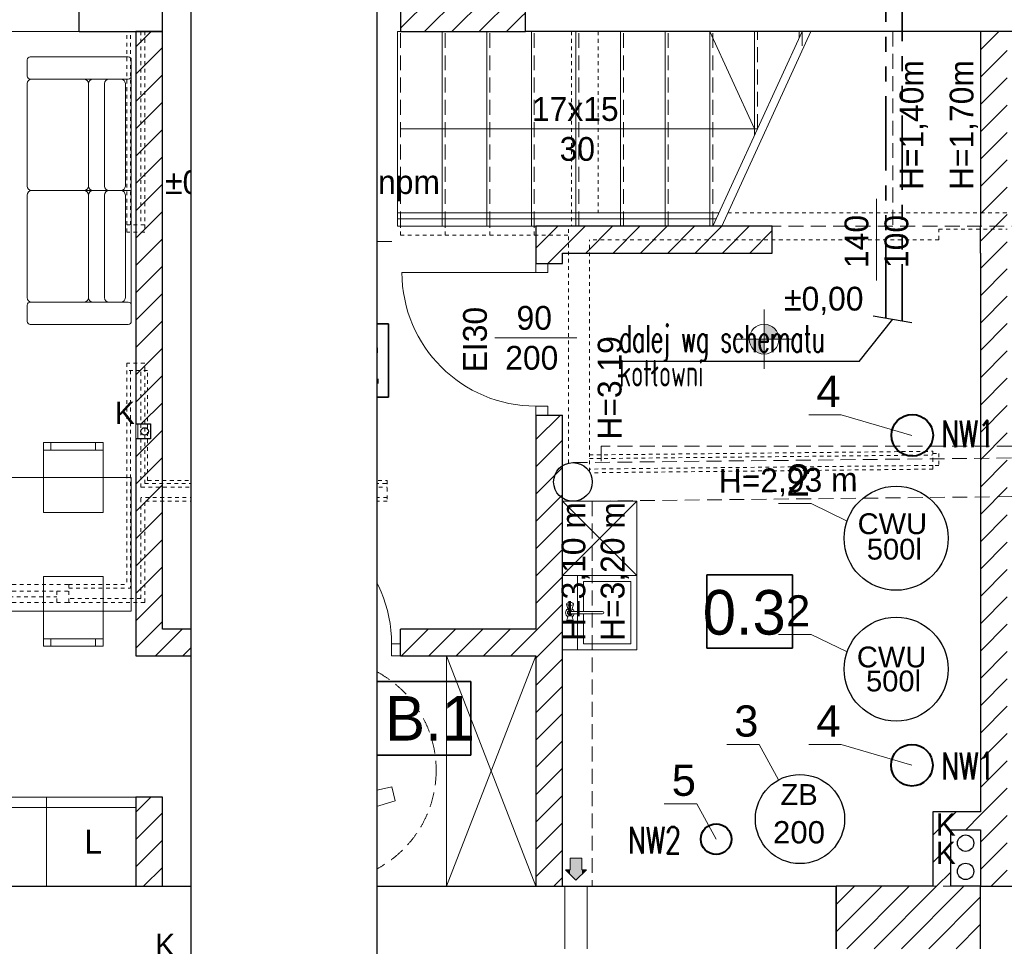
# Model space of a CAD drawing. Extents: x -220425 to -93252, y -20065 to 80294.
# Tile 85 of 103: x -115402 to -108782, y -3929 to 2305. Entities that reach past the tile are written whole.
import ezdxf
from ezdxf.lldxf.tags import DXFTag

# ---------------------------------------------------------------- set-up
doc = ezdxf.new("R2010")
doc.units = 0
doc.header["$MEASUREMENT"] = 0
doc.set_wipeout_variables(frame=1)
for name, pattern in [('Hidden Line', [50, 25, -25]), ('Krawędzie ukryte', [150, 100, -50]), ('PHANTOM2', [1.25, 0.625, -0.125, 0.125, -0.125, 0.125, -0.125])]:
    doc.linetypes.add(name, pattern=pattern)
for name, color, linetype, lineweight in [('#CIEPŁO', 252, 'Continuous', 30), ('Arch IS_Nr_Pióra__52', 34, 'Continuous', 25), ('Arch kominy_Nr_Pióra__1', 7, 'Continuous', 25), ('Arch kominy_Nr_Pióra__21', 7, 'Continuous', 9), ('Arch opisy_Nr_Pióra__21', 7, 'Continuous', 9), ('Arch ściany nośne_Nr_Pióra__21', 7, 'Continuous', 9), ('Arch ściany nośne_Nr_Pióra__27', 7, 'Continuous', 30), ('Drzwi ArchiCAD_Nr_Pióra__27', 7, 'Continuous', 30), ('Drzwi ArchiCAD_Nr_Pióra__5', 7, 'Continuous', 13), ('INWENT OPISY_Nr_Pióra__52', 34, 'Continuous', 25), ('INWENT RZĘDNE_Nr_Pióra__21', 7, 'Continuous', 9), ('INWENT WYMIARY_Nr_Pióra__21', 7, 'Continuous', 9), ('INWENT wyposarzenie_Nr_Pióra__21', 7, 'Continuous', 9), ('INWENT. DRZWI_Nr_Pióra__101', 8, 'Continuous', 13), ('INWENT. OKNA_Nr_Pióra__101', 8, 'Continuous', 13), ('INWENT.ŚCIANY_Nr_Pióra__1', 7, 'Continuous', 25), ('INWENT.ŚCIANY_Nr_Pióra__101', 8, 'Continuous', 13), ('Istniejące schody_Nr_Pióra__101', 8, 'Continuous', 13), ('Istniejące schody_Nr_Pióra__21', 7, 'Continuous', 9), ('Istniejące schody_Nr_Pióra__5', 7, 'Continuous', 13), ('Istniejące stropy_Nr_Pióra__5', 7, 'Continuous', 13), ('PODKŁAD', 252, 'Continuous', 35)]:
    doc.layers.add(name, color=color, linetype=linetype, lineweight=lineweight)
for name, color, linetype in [('#kan_san-op', 34, 'Continuous'), ('#opisy', 252, 'Continuous'), ('_TABELA', 7, 'Continuous'), ('IS_Opisy_działek_Therm', 252, 'SOLID'), ('srednice', 3, 'Continuous')]:
    doc.layers.add(name, color=color, linetype=linetype)
for name, color, linetype, lineweight, true_color in [('Arch balustrady_Nr_Pióra__3', 7, 'Continuous', 18, 0xff6600), ('Arch drzwi_Nr_Pióra__4', 7, 'Continuous', 9, 0x029e21), ('Arch obudowy GK_Nr_Pióra__9', 7, 'Continuous', 13, 0x3dad99), ('Arch okna_Nr_Pióra__4', 7, 'Continuous', 9, 0x029e21), ('Arch schody_Nr_Pióra__25', 7, 'Continuous', 13, 0x40a5ff), ('Arch wyposarzenie_Nr_Pióra__2', 7, 'Continuous', 13, 0x7f7f7f), ('Arch wyposazenie_Nr_Pióra__9', 7, 'Continuous', 13, 0x3dad99)]:
    doc.layers.add(name, color=color, linetype=linetype, lineweight=lineweight, true_color=true_color)
doc.styles.add('GENERATED_STYLE_2', font='txt')
doc.styles.add('GENERATED_STYLE_4', font='txt')
doc.styles.add('GENERATED_STYLE_6', font='txt')
doc.styles.add('ROMANS', font='romans.shx', dxfattribs={"width": 0.85, "height": 0.11})
doc.styles.get("Standard").update_dxf_attribs({"font": 'txt', "bigfont": 'BIGFONT.SHX'})
tags = doc.linetypes.add('SOLID', pattern=[10, 10, 0]).pattern_tags.tags
tags[6:7] = [DXFTag(74, 4), DXFTag(75, 0), DXFTag(340, '0'), DXFTag(46, 0.0), DXFTag(50, 0.0), DXFTag(44, 0.0), DXFTag(45, 0.0)]
tags[4:5] = [DXFTag(74, 4), DXFTag(75, 0), DXFTag(340, '0'), DXFTag(46, 0.0), DXFTag(50, 0.0), DXFTag(44, 0.0), DXFTag(45, 0.0)]
pattern_1 = [(45, (0, 0), (-91.92388, 91.92388), [])]

# ---------------------------------------------------------------- blocks, each defined once
blk = doc.blocks.new('parter')
at = {"layer": 'Arch ściany nośne_Nr_Pióra__21', "linetype": 'Continuous'}
h = blk.add_hatch(dxfattribs=at)
h.set_pattern_fill('Common_Brick', color=252, style=0, pattern_type=2)
h.set_pattern_definition(pattern_1)
h.paths.add_polyline_path([(-175892.4, 2464.9), (-176702.4, 2464.9), (-176702.4, 2224.9), (-175892.4, 2224.9)], flags=0)
h = blk.add_hatch(dxfattribs=at)
h.set_pattern_fill('Common_Brick', color=252, style=0, pattern_type=2)
h.set_pattern_definition(pattern_1)
h.paths.add_polyline_path([(-175862.4, 2504.9), (-175892.4, 2504.9), (-175892.4, 2224.9), (-175862.4, 2224.9)], flags=0)
h = blk.add_hatch(dxfattribs=at)
h.set_pattern_fill('Common_Brick', color=252, style=0, pattern_type=2)
h.set_pattern_definition(pattern_1)
h.paths.add_polyline_path([(-178482.4, 2224.9), (-178482.4, -415.1), (-178302.4, -415.1), (-178302.4, 2224.9)], flags=0)
h = blk.add_hatch(dxfattribs=at)
h.set_pattern_fill('Common_Brick', color=252, style=0, pattern_type=2)
h.set_pattern_definition(pattern_1)
h.paths.add_polyline_path([(-172802.4, 2224.9), (-172802.4, -3525.1), (-172622.4, -3525.1), (-172622.4, 2224.9)], flags=0)
h = blk.add_hatch(dxfattribs=at)
h.set_pattern_fill('Common_Brick', color=252, style=0, pattern_type=2)
h.set_pattern_definition(pattern_1)
h.paths.add_polyline_path([(-175792.4, 914.9), (-175792.4, 664.9), (-175712.4, 664.9), (-175612.4, 664.9), (-175612.4, 734.9)], flags=0)
h = blk.add_hatch(dxfattribs=at)
h.set_pattern_fill('Common_Brick', color=252, style=0, pattern_type=2)
h.set_pattern_definition(pattern_1)
h.paths.add_polyline_path([(-174202.4, 734.9), (-174202.4, 914.9), (-175792.4, 914.9), (-175612.4, 734.9)], flags=0)
h = blk.add_hatch(dxfattribs=at)
h.set_pattern_fill('Common_Brick', color=252, style=0, pattern_type=2)
h.set_pattern_definition(pattern_1)
h.paths.add_polyline_path([(-175792.4, -3525.1), (-175612.4, -3525.1), (-175612.4, -355.1), (-175712.4, -355.1), (-175792.4, -355.1)], flags=0)
h = blk.add_hatch(dxfattribs=at)
h.set_pattern_fill('Common_Brick', color=252, style=0, pattern_type=2)
h.set_pattern_definition(pattern_1)
h.paths.add_polyline_path([(-178382.4, -415.1), (-178382.4, -515.1), (-178302.4, -515.1), (-178302.4, -415.1)], flags=0)
h = blk.add_hatch(dxfattribs=at)
h.set_pattern_fill('Common_Brick', color=252, style=0, pattern_type=2)
h.set_pattern_definition(pattern_1)
h.paths.add_polyline_path([(-178482.4, -515.1), (-178482.4, -1975.1), (-178302.4, -1795.1), (-178302.4, -515.1)], flags=0)
h = blk.add_hatch(dxfattribs=at)
h.set_pattern_fill('Common_Brick', color=252, style=0, pattern_type=2)
h.set_pattern_definition(pattern_1)
h.paths.add_polyline_path([(-178482.4, -1975.1), (-177722.4, -1975.1), (-177722.4, -1895.1), (-177722.4, -1795.1), (-178302.4, -1795.1)], flags=0)
h = blk.add_hatch(dxfattribs=at)
h.set_pattern_fill('Common_Brick', color=252, style=0, pattern_type=2)
h.set_pattern_definition(pattern_1)
h.paths.add_polyline_path([(-175792.4, -1795.1), (-176702.4, -1795.1), (-176702.4, -1895.1), (-176702.4, -1975.1), (-175792.4, -1975.1)], flags=0)
h = blk.add_hatch(dxfattribs=at)
h.set_pattern_fill('Common_Brick', color=252, style=0, pattern_type=2)
h.set_pattern_definition(pattern_1)
h.paths.add_polyline_path([(-178482.4, -2925.1), (-178482.4, -3525.1), (-178302.4, -3525.1), (-178302.4, -2925.1)], flags=0)
h = blk.add_hatch(dxfattribs=at)
h.set_pattern_fill('Common_Brick', color=252, style=0, pattern_type=2)
h.set_pattern_definition(pattern_1)
h.paths.add_polyline_path([(-173122.4, -3025.1), (-173122.4, -3525.1), (-173002.4, -3525.1), (-173002.4, -3145.1)], flags=0)
h = blk.add_hatch(dxfattribs=at)
h.set_pattern_fill('Common_Brick', color=252, style=0, pattern_type=2)
h.set_pattern_definition(pattern_1)
h.paths.add_polyline_path([(-172802.4, -3025.1), (-173122.4, -3025.1), (-173002.4, -3145.1), (-172802.4, -3145.1)], flags=0)
h = blk.add_hatch(dxfattribs=at)
h.set_pattern_fill('Common_Brick', color=252, style=0, pattern_type=2)
h.set_pattern_definition(pattern_1)
h.paths.add_polyline_path([(-173772.4, -3945.1), (-172802.4, -3945.1), (-172802.4, -3525.1), (-173772.4, -3525.1)], flags=0)
at = {"layer": 'INWENT RZĘDNE_Nr_Pióra__21', "linetype": 'Continuous'}
for points in [[(-176961, 813.4), (-176861, 813.4), (-176868.6, 851.7), (-176890.3, 884.2), (-176922.7, 905.8), (-176961, 913.4)], [(-176961, 813.4), (-177061, 813.4), (-177053.4, 775.2), (-177031.7, 742.7), (-176999.3, 721.1), (-176961, 713.4)], [(-174257.6, 155.7), (-174157.6, 155.7), (-174165.2, 194), (-174186.9, 226.5), (-174219.3, 248.1), (-174257.6, 255.7)], [(-174257.6, 155.7), (-174357.6, 155.7), (-174350, 117.5), (-174328.3, 85), (-174295.8, 63.4), (-174257.6, 55.7)]]:
    blk.add_hatch(color=252, dxfattribs=at).paths.add_polyline_path(points, flags=0)
at = {"color": 252}
for p, q in [((-177360, -235.2), (-177360, 258.9)), ((-177360, 258.9), (-176784, 258.9)), ((-176784, 258.9), (-176784, -235.2)), ((-176784, -235.2), (-177360, -235.2)), ((-174643.5, -1924.2), (-174643.5, -1430.1)), ((-174643.5, -1430.1), (-174067.5, -1430.1)), ((-174067.5, -1430.1), (-174067.5, -1924.2)), ((-174067.5, -1924.2), (-174643.5, -1924.2)), ((-176865.2, -2642), (-176865.2, -2147.9)), ((-176865.2, -2147.9), (-176229.9, -2147.9)), ((-176229.9, -2147.9), (-176229.9, -2642)), ((-176229.9, -2642), (-176865.2, -2642))]:
    blk.add_line(p, q, dxfattribs=at)
at = {"layer": 'Arch balustrady_Nr_Pióra__3', "color": 252, "linetype": 'Continuous'}
for p, q in [((-176722.4, 1004.9), (-174561.2, 1004.9)), ((-176722.4, 964.9), (-174579.5, 964.9))]:
    blk.add_line(p, q, dxfattribs=at)
at = {"layer": 'Arch IS_Nr_Pióra__52', "color": 252, "linetype": 'Continuous'}
for centre, radius in [((-178422.4, -465.1), 25), ((-172902.4, -3235.1), 55), ((-172902.4, -3425.1), 55)]:
    blk.add_circle(centre, radius, dxfattribs=at)
at = {"layer": 'Arch kominy_Nr_Pióra__1', "color": 252, "linetype": 'Continuous'}
for points in [[(-175522.4, -3485.1), (-175562.4, -3335.1), (-175522.4, -3335.1)], [(-175562.4, -3445.1), (-175562.4, -3335.1), (-175522.4, -3485.1)], [(-175482.4, -3445.1), (-175522.4, -3335.1), (-175482.4, -3335.1)], [(-175522.4, -3485.1), (-175522.4, -3335.1), (-175482.4, -3445.1)], [(-175562.4, -3445.1), (-175592.4, -3415.1), (-175562.4, -3415.1)], [(-175482.4, -3445.1), (-175482.4, -3415.1), (-175452.4, -3415.1)]]:
    blk.add_solid(points, dxfattribs=at)
at = {"layer": 'Arch kominy_Nr_Pióra__21', "color": 252, "linetype": 'Continuous'}
for p, q in [((-175562.4, -3335.1), (-175562.4, -3415.1)), ((-175482.4, -3335.1), (-175562.4, -3335.1)), ((-175482.4, -3335.1), (-175482.4, -3415.1)), ((-175522.4, -3485.1), (-175592.4, -3415.1)), ((-175562.4, -3415.1), (-175592.4, -3415.1)), ((-175452.4, -3415.1), (-175522.4, -3485.1)), ((-175482.4, -3415.1), (-175452.4, -3415.1)), ((-175597.4, -3945.1), (-175597.4, -3525.1)), ((-175447.4, -3525.1), (-175597.4, -3525.1)), ((-175447.4, -3945.1), (-175447.4, -3525.1))]:
    blk.add_line(p, q, dxfattribs=at)
at = {"layer": 'Arch obudowy GK_Nr_Pióra__9', "color": 252, "linetype": 'Continuous'}
for p, q in [((-178482.4, -515.1), (-178482.4, -415.1)), ((-178467.4, -515.1), (-178467.4, -415.1))]:
    blk.add_line(p, q, dxfattribs=at)
at = {"layer": 'Arch okna_Nr_Pióra__4', "color": 252, "linetype": 'Continuous'}
for p, q in [((-181282.4, 2224.9), (-178862.4, 2224.9)), ((-173502.4, 1099.9), (-173502.4, 549.9)), ((-175517.4, 164.9), (-176067.4, 164.9)), ((-177226.7, -1245.1), (-177226.7, -1795.1))]:
    blk.add_line(p, q, dxfattribs=at)
at = {"layer": 'Arch opisy_Nr_Pióra__21', "color": 252, "linetype": 'Continuous'}
for p, q in [((-177360, -235.2), (-177360, 258.9)), ((-177360, 258.9), (-176784, 258.9)), ((-176784, 258.9), (-176784, -235.2)), ((-176784, -235.2), (-177360, -235.2)), ((-174643.5, -1924.2), (-174643.5, -1430.1)), ((-174643.5, -1430.1), (-174067.5, -1430.1)), ((-174067.5, -1430.1), (-174067.5, -1924.2)), ((-174067.5, -1924.2), (-174643.5, -1924.2)), ((-176865.2, -2642), (-176865.2, -2147.9)), ((-176865.2, -2147.9), (-176229.9, -2147.9)), ((-176229.9, -2147.9), (-176229.9, -2642)), ((-176229.9, -2642), (-176865.2, -2642))]:
    blk.add_line(p, q, dxfattribs=at)
at = {"layer": 'Arch opisy_Nr_Pióra__21', "color": 252, "linetype": 'Krawędzie ukryte'}
blk.add_circle((-177212.4, -2745.1), 750, dxfattribs=at)
at = {"layer": 'Arch schody_Nr_Pióra__25', "color": 252, "linetype": 'Continuous'}
for p, q in [((-176722.4, 2224.9), (-176702.4, 2224.9)), ((-176722.4, 914.9), (-176722.4, 2224.9)), ((-176422.4, 914.9), (-176422.4, 2224.9)), ((-176122.4, 914.9), (-176122.4, 2224.9)), ((-175822.4, 914.9), (-175822.4, 2224.9)), ((-175522.4, 914.9), (-175522.4, 2224.9)), ((-175222.4, 914.9), (-175222.4, 2224.9)), ((-174922.4, 914.9), (-174922.4, 2224.9)), ((-174622.4, 914.9), (-174622.4, 2224.9)), ((-174322.4, 1526.2), (-174322.4, 2224.9)), ((-174022.4, 2181.2), (-174022.4, 2224.9)), ((-176722.4, 914.9), (-176702.4, 914.9))]:
    blk.add_line(p, q, dxfattribs=at)
at = {"layer": 'Arch wyposarzenie_Nr_Pióra__2', "color": 252, "linetype": 'Continuous'}
for p, q in [((-177356.1, -2308.1), (-177304, -2697.3)), ((-177263.2, -2486.1), (-177290.7, -2351.3)), ((-177019.7, -2487.1), (-177263.2, -2486.1)), ((-177019.9, -2540.4), (-177019.7, -2487.1)), ((-177376.9, -2536.7), (-177370.5, -2584.4)), ((-177252.3, -2539.4), (-177019.9, -2540.4)), ((-177232.9, -2634.7), (-177252.3, -2539.4)), ((-176929.8, -2635.9), (-177232.9, -2634.7)), ((-176869.6, -2880.4), (-176929.8, -2635.9)), ((-177304, -2697.3), (-176973.3, -2698.6)), ((-176973.3, -2698.6), (-176891.9, -2997.8)), ((-176940.3, -2911), (-176985.6, -2900.7)), ((-176761.4, -2856.8), (-176869.6, -2880.4)), ((-176738.2, -2951.3), (-176761.4, -2856.8)), ((-176891.9, -2997.8), (-176738.2, -2951.3))]:
    blk.add_line(p, q, dxfattribs=at)
for centre, major_axis, start_param, end_param in [((-177278.5, -2257), (92.9, 0), 4.583801, 10.008202), ((-177257.3, -2839), (325.1, 0), 1.947533, 6.059917), ((-177257.3, -2839), (278.7, 0), 1.989195, 6.059917)]:
    blk.add_ellipse(centre, major_axis=major_axis, ratio=0.999933, start_param=start_param, end_param=end_param, dxfattribs=at)
at = {"layer": 'Arch wyposazenie_Nr_Pióra__9', "color": 252, "linetype": 'Continuous'}
for p, q in [((-179192.4, 2054.9), (-178532.4, 2054.9)), ((-179212.4, 1924.9), (-179212.4, 2034.9)), ((-178512.4, 2034.9), (-178512.4, 1924.9)), ((-178512.4, 1924.9), (-178512.4, 1154.9)), ((-179212.4, 1184.9), (-179212.4, 1874.9)), ((-178532.4, 1904.9), (-179192.4, 1904.9)), ((-179182.4, 1904.9), (-178831, 1904.9)), ((-178801, 1874.9), (-178801, 1184.9)), ((-178801, 1874.9), (-178801, 1184.9)), ((-178582.4, 1904.9), (-178771, 1904.9)), ((-178692.4, 1874.9), (-178692.4, 1184.9)), ((-178552.4, 1184.9), (-178552.4, 1874.9)), ((-178831, 1154.9), (-179182.4, 1154.9)), ((-178831, 1154.9), (-179182.4, 1154.9)), ((-178771, 1154.9), (-178831, 1154.9)), ((-178771, 1154.9), (-178831, 1154.9)), ((-178771, 1154.9), (-178582.4, 1154.9)), ((-178771, 1154.9), (-178582.4, 1154.9)), ((-178512.4, 1154.9), (-178582.4, 1154.9)), ((-178512.4, 1154.9), (-178582.4, 1154.9)), ((-178512.4, 384.9), (-178512.4, 1154.9)), ((-179212.4, 1124.9), (-179212.4, 434.9)), ((-178801, 434.9), (-178801, 1124.9)), ((-178801, 434.9), (-178801, 1124.9)), ((-178692.4, 434.9), (-178692.4, 1124.9)), ((-178552.4, 1124.9), (-178552.4, 434.9)), ((-178532.4, 404.9), (-179192.4, 404.9)), ((-179182.4, 404.9), (-178831, 404.9)), ((-178582.4, 404.9), (-178771, 404.9)), ((-179212.4, 384.9), (-179212.4, 274.9)), ((-178512.4, 274.9), (-178512.4, 384.9)), ((-179192.4, 254.9), (-178532.4, 254.9)), ((-179102.4, -540.1), (-179102.4, -1010.1)), ((-178702.4, -540.1), (-179102.4, -540.1)), ((-179102.4, -590.1), (-178702.4, -590.1)), ((-179052.4, -590.1), (-179052.4, -540.1)), ((-178752.4, -590.1), (-178752.4, -540.1)), ((-178702.4, -1010.1), (-178702.4, -540.1)), ((-178512.4, -775.1), (-179913.3, -775.1)), ((-178512.4, -1675.1), (-178512.4, -775.1)), ((-179102.4, -1010.1), (-178702.4, -1010.1)), ((-179102.4, -1910.1), (-179102.4, -1440.1)), ((-179102.4, -1440.1), (-178702.4, -1440.1)), ((-178702.4, -1440.1), (-178702.4, -1910.1)), ((-179913.3, -1675.1), (-178512.4, -1675.1)), ((-179102.4, -1860.1), (-178702.4, -1860.1)), ((-178702.4, -1910.1), (-179102.4, -1910.1)), ((-179052.4, -1860.1), (-179052.4, -1910.1)), ((-178752.4, -1860.1), (-178752.4, -1910.1)), ((-175792.4, -3525.1), (-176392.4, -1975.1)), ((-175792.4, -1975.1), (-176392.4, -3525.1)), ((-176392.4, -1975.1), (-176392.4, -3525.1)), ((-178482.4, -2925.1), (-181492.4, -2925.1)), ((-179682.4, -2925.1), (-179082.4, -2925.1)), ((-178482.4, -2925.1), (-179082.4, -2925.1)), ((-179082.4, -2925.1), (-179082.4, -3525.1)), ((-179082.4, -2925.1), (-179082.4, -3525.1)), ((-178482.4, -3525.1), (-178482.4, -2925.1)), ((-179682.4, -2995.1), (-179082.4, -2995.1)), ((-178482.4, -2995.1), (-179082.4, -2995.1)), ((-179082.4, -3525.1), (-179682.4, -3525.1)), ((-179082.4, -3525.1), (-178482.4, -3525.1))]:
    blk.add_line(p, q, dxfattribs=at)
for centre, radius, start, end in [((-179192.4, 2034.9), 20, 90, 180), ((-178532.4, 2034.9), 20, 0, 90), ((-179192.4, 1924.9), 20, 180, 270), ((-178532.4, 1924.9), 20, 270, 0), ((-179182.4, 1874.9), 30, 90, 180), ((-178831, 1874.9), 30, 0, 90), ((-178771, 1874.9), 30, 90, 180), ((-178662.4, 1874.9), 30, 90, 180), ((-178582.4, 1874.9), 30, 0, 90), ((-179182.4, 1184.9), 30, 180, 270), ((-179182.4, 1124.9), 30, 90, 180), ((-178831, 1184.9), 30, 270, 0), ((-178831, 1124.9), 30, 0, 90), ((-178771, 1184.9), 30, 180, 270), ((-178771, 1124.9), 30, 90, 180), ((-178662.4, 1184.9), 30, 180, 270), ((-178662.4, 1124.9), 30, 90, 180), ((-178582.4, 1184.9), 30, 270, 0), ((-178582.4, 1124.9), 30, 0, 90), ((-179182.4, 434.9), 30, 180, 270), ((-179192.4, 384.9), 20, 90, 180), ((-178831, 434.9), 30, 270, 0), ((-178771, 434.9), 30, 180, 270), ((-178662.4, 434.9), 30, 180, 270), ((-178582.4, 434.9), 30, 270, 0), ((-178532.4, 384.9), 20, 0, 90), ((-179192.4, 274.9), 20, 180, 270), ((-178532.4, 274.9), 20, 270, 0)]:
    blk.add_arc(centre, radius, start, end, dxfattribs=at)
at = {"layer": 'Arch ściany nośne_Nr_Pióra__27', "color": 252, "linetype": 'Continuous'}
for p, q in [((-176702.4, 2464.9), (-176702.4, 2224.9)), ((-175862.4, 2224.9), (-175862.4, 2504.9)), ((-178302.4, 2224.9), (-178482.4, 2224.9)), ((-178482.4, 2224.9), (-178482.4, -415.1)), ((-178302.4, -415.1), (-178302.4, 2224.9)), ((-176702.4, 2224.9), (-175892.4, 2224.9)), ((-175892.4, 2224.9), (-175862.4, 2224.9)), ((-172622.4, 2224.9), (-172802.4, 2224.9)), ((-172802.4, 2224.9), (-172802.4, 914.9)), ((-175792.4, 914.9), (-175792.4, 664.9)), ((-174202.4, 914.9), (-175792.4, 914.9)), ((-175612.4, 664.9), (-175612.4, 734.9)), ((-175612.4, 734.9), (-174202.4, 734.9)), ((-172802.4, 734.9), (-172802.4, -3025.1)), ((-175792.4, 664.9), (-175712.4, 664.9)), ((-175712.4, 664.9), (-175612.4, 664.9)), ((-175792.4, -355.1), (-175792.4, -1795.1)), ((-175792.4, -355.1), (-175712.4, -355.1)), ((-175712.4, -355.1), (-175612.4, -355.1)), ((-175612.4, -3525.1), (-175612.4, -355.1)), ((-178482.4, -415.1), (-178382.4, -415.1)), ((-178382.4, -415.1), (-178382.4, -515.1)), ((-178302.4, -515.1), (-178302.4, -415.1)), ((-178382.4, -515.1), (-178482.4, -515.1)), ((-178482.4, -515.1), (-178482.4, -1975.1)), ((-178302.4, -1795.1), (-178302.4, -515.1)), ((-177722.4, -1795.1), (-178302.4, -1795.1)), ((-177722.4, -1895.1), (-177722.4, -1795.1)), ((-175792.4, -1795.1), (-176702.4, -1795.1)), ((-176702.4, -1895.1), (-176702.4, -1795.1)), ((-177722.4, -1975.1), (-177722.4, -1895.1)), ((-176702.4, -1975.1), (-176702.4, -1895.1)), ((-178482.4, -1975.1), (-177722.4, -1975.1)), ((-176702.4, -1975.1), (-175792.4, -1975.1)), ((-175792.4, -1975.1), (-175792.4, -3525.1)), ((-178302.4, -2925.1), (-178482.4, -2925.1)), ((-178482.4, -2925.1), (-178482.4, -3525.1)), ((-178302.4, -3525.1), (-178302.4, -2925.1)), ((-173122.4, -3025.1), (-173122.4, -3525.1)), ((-172802.4, -3025.1), (-173122.4, -3025.1)), ((-173002.4, -3525.1), (-173002.4, -3145.1)), ((-173002.4, -3145.1), (-172802.4, -3145.1)), ((-172802.4, -3145.1), (-172802.4, -3525.1)), ((-178482.4, -3525.1), (-178302.4, -3525.1)), ((-175792.4, -3525.1), (-175612.4, -3525.1)), ((-173772.4, -3525.1), (-173772.4, -3945.1)), ((-173122.4, -3525.1), (-173772.4, -3525.1)), ((-172802.4, -3525.1), (-173002.4, -3525.1)), ((-172802.4, -3525.1), (-172622.4, -3525.1)), ((-172802.4, -3945.1), (-172802.4, -3525.1))]:
    blk.add_line(p, q, dxfattribs=at)
at = {"layer": 'Drzwi ArchiCAD_Nr_Pióra__27', "color": 252, "linetype": 'Continuous'}
for p, q in [((-174202.4, 734.9), (-174202.4, 914.9)), ((-172802.4, 734.9), (-172802.4, 914.9)), ((-175792.4, 664.9), (-175712.4, 664.9)), ((-175792.4, -355.1), (-175712.4, -355.1)), ((-177722.4, -1975.1), (-177722.4, -1895.1)), ((-176702.4, -1975.1), (-176702.4, -1895.1))]:
    blk.add_line(p, q, dxfattribs=at)
at = {"layer": 'Drzwi ArchiCAD_Nr_Pióra__5', "color": 252, "linetype": 'Continuous'}
for p, q in [((-175712.4, 664.9), (-175792.4, 664.9)), ((-175792.4, 664.9), (-175792.4, 604.9)), ((-175712.4, 604.9), (-175712.4, 664.9)), ((-175792.4, 604.9), (-176692.4, 604.9)), ((-175792.4, 604.9), (-175712.4, 604.9)), ((-175792.4, -295.1), (-175792.4, -355.1)), ((-175712.4, -295.1), (-175792.4, -295.1)), ((-175712.4, -355.1), (-175712.4, -295.1)), ((-175792.4, -355.1), (-175712.4, -355.1)), ((-177662.4, -1895.1), (-177662.4, -995.1)), ((-177722.4, -1975.1), (-177722.4, -1895.1)), ((-177722.4, -1895.1), (-177662.4, -1895.1)), ((-177662.4, -1895.1), (-177662.4, -1975.1)), ((-176762.4, -1895.1), (-176702.4, -1895.1)), ((-176762.4, -1975.1), (-176762.4, -1895.1)), ((-176702.4, -1895.1), (-176702.4, -1975.1)), ((-177662.4, -1975.1), (-177722.4, -1975.1)), ((-176702.4, -1975.1), (-176762.4, -1975.1))]:
    blk.add_line(p, q, dxfattribs=at)
for centre, start, end in [((-175792.4, 604.9), 180, 270), ((-177662.4, -1895.1), 0, 90)]:
    blk.add_arc(centre, 900, start, end, dxfattribs=at)
at = {"layer": 'INWENT RZĘDNE_Nr_Pióra__21', "color": 252, "linetype": 'Continuous'}
for p, q in [((-176961, 613.4), (-176961, 1013.4)), ((-177161, 813.4), (-176761, 813.4)), ((-174257.6, -44.3), (-174257.6, 355.7)), ((-174457.6, 155.7), (-174057.6, 155.7))]:
    blk.add_line(p, q, dxfattribs=at)
for centre in [(-176961, 813.4), (-174257.6, 155.7)]:
    blk.add_circle(centre, 100, dxfattribs=at)
at = {"layer": 'INWENT wyposarzenie_Nr_Pióra__21', "color": 252, "linetype": 'Continuous'}
for p, q in [((-175612.4, -935.1), (-175112.4, -1435.1)), ((-175112.4, -935.1), (-175612.4, -935.1)), ((-175612.4, -1435.1), (-175112.4, -935.1)), ((-175612.4, -935.1), (-175612.4, -1435.1)), ((-175112.4, -1435.1), (-175112.4, -935.1)), ((-175612.4, -1435.1), (-175612.4, -1935.1)), ((-175112.4, -1435.1), (-175612.4, -1435.1)), ((-175112.4, -1435.1), (-175512.4, -1435.1)), ((-175512.4, -1435.1), (-175512.4, -1677.3)), ((-175112.4, -1935.1), (-175112.4, -1435.1)), ((-175472.4, -1677.3), (-175472.4, -1475.1)), ((-175472.4, -1475.1), (-175152.4, -1475.1)), ((-175152.4, -1475.1), (-175152.4, -1895.1)), ((-175584.9, -1624.7), (-175586.4, -1627.6)), ((-175574.4, -1665), (-175586.4, -1627.6)), ((-175586.4, -1627.6), (-175584.9, -1630.4)), ((-175584.9, -1624.7), (-175581.2, -1619.6)), ((-175584.9, -1630.4), (-175580.8, -1632.8)), ((-175577.7, -1617.5), (-175581.2, -1619.6)), ((-175580.8, -1632.8), (-175574.4, -1634.7)), ((-175572.4, -1616), (-175577.7, -1617.5)), ((-175574.4, -1634.7), (-175566.5, -1635.6)), ((-175565.9, -1615.2), (-175572.4, -1616)), ((-175566.5, -1635.6), (-175558.2, -1635.6)), ((-175558.9, -1615.2), (-175565.9, -1615.2)), ((-175552.4, -1616), (-175558.9, -1615.2)), ((-175558.2, -1635.6), (-175550.4, -1634.7)), ((-175547.1, -1617.5), (-175552.4, -1616)), ((-175550.4, -1634.7), (-175544, -1632.8)), ((-175550.3, -1665), (-175538.4, -1627.6)), ((-175543.6, -1619.6), (-175547.1, -1617.5)), ((-175544, -1632.8), (-175539.8, -1630.4)), ((-175539.8, -1624.7), (-175543.6, -1619.6)), ((-175538.4, -1627.6), (-175539.8, -1624.7)), ((-175539.8, -1630.4), (-175538.4, -1627.6)), ((-175574.4, -1705.2), (-175586.4, -1742.7)), ((-175343.5, -1677.3), (-175563.8, -1677.3)), ((-175563.8, -1693), (-175343.5, -1693)), ((-175550.3, -1705.2), (-175538.4, -1742.7)), ((-175512.4, -1693), (-175512.4, -1935.1)), ((-175472.4, -1895.1), (-175472.4, -1693)), ((-175584.9, -1739.9), (-175586.4, -1742.7)), ((-175586.4, -1742.7), (-175584.9, -1745.5)), ((-175580.8, -1737.5), (-175584.9, -1739.9)), ((-175584.9, -1745.5), (-175581.2, -1750.7)), ((-175581.2, -1750.7), (-175577.7, -1752.8)), ((-175574.4, -1735.6), (-175580.8, -1737.5)), ((-175577.7, -1752.8), (-175572.4, -1754.3)), ((-175566.5, -1734.6), (-175574.4, -1735.6)), ((-175572.4, -1754.3), (-175565.9, -1755.1)), ((-175558.2, -1734.6), (-175566.5, -1734.6)), ((-175565.9, -1755.1), (-175558.9, -1755.1)), ((-175558.9, -1755.1), (-175552.4, -1754.3)), ((-175550.4, -1735.6), (-175558.2, -1734.6)), ((-175552.4, -1754.3), (-175547.1, -1752.8)), ((-175544, -1737.5), (-175550.4, -1735.6)), ((-175547.1, -1752.8), (-175543.6, -1750.7)), ((-175539.8, -1739.9), (-175544, -1737.5)), ((-175539.8, -1745.5), (-175543.6, -1750.7)), ((-175538.4, -1742.7), (-175539.8, -1739.9)), ((-175539.8, -1745.5), (-175538.4, -1742.7)), ((-175152.4, -1895.1), (-175472.4, -1895.1)), ((-175112.4, -1935.1), (-175612.4, -1935.1)), ((-175512.4, -1935.1), (-175112.4, -1935.1))]:
    blk.add_line(p, q, dxfattribs=at)
for centre, radius, start, end in [((-175562.4, -1685.1), 30, 117.97653, 242.02347), ((-175562.4, -1685.1), 16.8, 28.05488, 331.94512), ((-175562.4, -1685.1), 8, 100, 260), ((-175562.4, -1685.1), 30, 15.22531, 62.02347), ((-175562.4, -1685.1), 30, 297.97653, 344.77469), ((-175343.5, -1685.1), 7.88, 270, 90)]:
    blk.add_arc(centre, radius, start, end, dxfattribs=at)
at = {"layer": 'INWENT. DRZWI_Nr_Pióra__101', "color": 252, "linetype": 'Hidden Line'}
for p, q in [((-178542.4, 874.9), (-178542.4, 924.9)), ((-178422.4, 874.9), (-178542.4, 874.9)), ((-178422.4, 924.9), (-178422.4, 874.9)), ((-178542.4, -5.1), (-178542.4, -55.1)), ((-178422.4, -5.1), (-178542.4, -5.1)), ((-178422.4, -55.1), (-178422.4, -5.1)), ((-173123.4, -613.7), (-173083.4, -613.3)), ((-173083.4, -613.3), (-173082.5, -693.3)), ((-173082.5, -693.3), (-173122.5, -693.7))]:
    blk.add_line(p, q, dxfattribs=at)
at = {"layer": 'INWENT. OKNA_Nr_Pióra__101', "color": 252, "linetype": 'Hidden Line'}
for p, q in [((-181362.4, -1495.1), (-178932.4, -1495.1)), ((-181362.4, -1540.1), (-178932.4, -1540.1)), ((-181282.4, -1577.6), (-179012.4, -1577.6)), ((-179012.4, -1615.1), (-179012.4, -1540.1)), ((-181362.4, -1615.1), (-178932.4, -1615.1))]:
    blk.add_line(p, q, dxfattribs=at)
at = {"layer": 'INWENT.ŚCIANY_Nr_Pióra__1', "color": 252, "linetype": 'Continuous'}
for p, q in [((-178862.4, 2224.9), (-178862.4, 2644.9)), ((-178302.4, 2224.9), (-178302.4, 2644.9)), ((-175862.4, 2224.9), (-175862.4, 2504.9)), ((-178862.4, 2224.9), (-178302.4, 2224.9)), ((-171602.4, 2224.9), (-175862.4, 2224.9)), ((-179822.4, -3525.1), (-173772.4, -3525.1)), ((-173772.4, -3945.1), (-173772.4, -3525.1)), ((-172802.4, -3525.1), (-171802.4, -3525.1)), ((-172802.4, -3945.1), (-172802.4, -3525.1))]:
    blk.add_line(p, q, dxfattribs=at)
blk.add_circle((-175542.4, -805.1), 130, dxfattribs=at)
at = {"layer": 'INWENT.ŚCIANY_Nr_Pióra__101', "color": 252, "linetype": 'Hidden Line'}
for p, q in [((-178542.4, 924.9), (-178542.4, 2224.9)), ((-178517.4, 924.9), (-178517.4, 2224.9)), ((-178447.4, 2224.9), (-178447.4, 924.9)), ((-178422.4, 2224.9), (-178422.4, 924.9)), ((-175552.4, 2224.9), (-175552.4, 914.9)), ((-175372.4, 2224.9), (-175372.4, 1004.9)), ((-175372.4, 1004.9), (-174561.2, 1004.9)), ((-174501.2, 1004.9), (-172622.4, 1004.9)), ((-178422.4, 924.9), (-178542.4, 924.9)), ((-175552.4, 914.9), (-175572.4, 914.9)), ((-175572.4, -678.7), (-175572.4, 914.9)), ((-173082.4, 824.9), (-173082.4, 894.9)), ((-173082.4, 894.9), (-172622.4, 894.9)), ((-173082.4, 824.9), (-175432.4, 824.9)), ((-175432.4, -735.9), (-175432.4, 824.9)), ((-178542.4, -55.1), (-178542.4, -1495.1)), ((-178402.4, -55.1), (-178542.4, -55.1)), ((-178517.4, -55.1), (-178517.4, -1520.1)), ((-178447.4, -840.1), (-178447.4, -55.1)), ((-178422.4, -815.1), (-178422.4, -55.1)), ((-178402.4, -795.1), (-178402.4, -55.1)), ((-175432.4, -623.3), (-173123.5, -598.7)), ((-175432.4, -648.3), (-173123.3, -623.7)), ((-173122.3, -718.7), (-173123.5, -598.7)), ((-173122.5, -693.7), (-175432.4, -718.3)), ((-173122.3, -718.7), (-175428.1, -743.3)), ((-178447.4, -840.1), (-176792.4, -840.1)), ((-178422.4, -815.1), (-176792.4, -815.1)), ((-178402.4, -795.1), (-176792.4, -795.1)), ((-176792.4, -795.1), (-176792.4, -935.1)), ((-176792.4, -910.1), (-178447.4, -910.1)), ((-178447.4, -1590.1), (-178447.4, -910.1)), ((-176792.4, -935.1), (-178422.4, -935.1)), ((-178422.4, -1615.1), (-178422.4, -935.1)), ((-178932.4, -1615.1), (-178932.4, -1495.1)), ((-178932.4, -1495.1), (-178542.4, -1495.1)), ((-178932.4, -1520.1), (-178517.4, -1520.1)), ((-178447.4, -1590.1), (-178932.4, -1590.1)), ((-178422.4, -1615.1), (-178932.4, -1615.1))]:
    blk.add_line(p, q, dxfattribs=at)
at = {"layer": 'Istniejące schody_Nr_Pióra__101', "color": 252, "linetype": 'Hidden Line'}
for p, q in [((-176702.4, 854.9), (-176702.4, 914.9)), ((-176402.4, 854.9), (-176402.4, 914.9)), ((-176102.4, 854.9), (-176102.4, 914.9)), ((-175802.4, 854.9), (-175802.4, 914.9)), ((-176702.4, 854.9), (-175572.4, 854.9))]:
    blk.add_line(p, q, dxfattribs=at)
at = {"layer": 'Istniejące schody_Nr_Pióra__5', "color": 252, "linetype": 'Krawędzie ukryte'}
for p, q in [((-176702.4, 914.9), (-176702.4, 2224.9)), ((-176402.4, 914.9), (-176402.4, 2224.9)), ((-176102.4, 914.9), (-176102.4, 2224.9)), ((-175802.4, 914.9), (-175802.4, 2224.9)), ((-175502.4, 914.9), (-175502.4, 2224.9)), ((-175202.4, 914.9), (-175202.4, 2224.9)), ((-174902.4, 914.9), (-174902.4, 2224.9)), ((-174602.4, 914.9), (-174602.4, 2224.9)), ((-174302.4, 1569.9), (-174302.4, 2224.9)), ((-172802.4, 914.9), (-172802.4, 2224.9)), ((-174542.4, 914.9), (-171852.4, 914.9)), ((-175352.4, -565.1), (-175352.4, -673.1)), ((-169892.4, -565.1), (-175352.4, -565.1))]:
    blk.add_line(p, q, dxfattribs=at)
at = {"layer": 'Istniejące schody_Nr_Pióra__5', "color": 252, "linetype": 'Continuous'}
for p, q in [((-174321.2, 1569.9), (-174621.2, 2224.9)), ((-174602.4, 914.9), (-174002.4, 2224.9)), ((-174542.4, 914.9), (-173942.4, 2224.9)), ((-174002.4, 2128.2), (-174002.4, 2224.9)), ((-174302.4, 1569.9), (-176702.4, 1569.9)), ((-176702.4, 914.9), (-174542.4, 914.9))]:
    blk.add_line(p, q, dxfattribs=at)
at = {"layer": 'Istniejące stropy_Nr_Pióra__5', "color": 252, "linetype": 'Krawędzie ukryte'}
for p, q in [((-173392.4, 2224.9), (-173392.4, 914.9)), ((-175543.8, -675.2), (-169914.1, -615.2)), ((-175541, -935.1), (-169911.3, -875.2)), ((-175412.4, -935.1), (-175412.4, -3525.1)), ((-172802.4, -3525.1), (-175412.4, -3525.1))]:
    blk.add_line(p, q, dxfattribs=at)
at = {"layer": 'Arch drzwi_Nr_Pióra__4', "color": 252, "linetype": 'Continuous', "style": 'GENERATED_STYLE_6'}
for s, p in [('140', (-173556.6, 634.4)), ('100', (-173287.9, 634.4)), ('EI30', (-176121.6, -67.5)), ('200', (-177012.2, -1725.9)), ('90', (-177280.9, -1649.7))]:
    blk.add_text(s, height=160, rotation=90, dxfattribs=at).set_placement(p)
for s, p in [('90', (-175921.9, 219)), ('200', (-175998.1, -49.7))]:
    blk.add_text(s, height=160, dxfattribs=at).set_placement(p)
at = {"layer": 'Arch opisy_Nr_Pióra__21', "color": 252, "linetype": 'Continuous', "style": 'GENERATED_STYLE_4'}
for s, p in [('0.2', (-177386.3, -143.3)), ('0.3', (-174669.7, -1832.2)), ('B.1', (-176804.7, -2545))]:
    blk.add_text(s, height=300, dxfattribs=at).set_placement(p)
at = {"layer": 'Arch wyposazenie_Nr_Pióra__9', "color": 252, "linetype": 'Continuous', "style": 'GENERATED_STYLE_6'}
blk.add_text('L', height=160, dxfattribs=at).set_placement((-178828.1, -3304.8))
at = {"layer": 'INWENT OPISY_Nr_Pióra__52', "color": 252, "linetype": 'Continuous', "style": 'GENERATED_STYLE_6'}
for p in [(-178622.4, -415), (-173102.4, -3185), (-173102.4, -3375), (-178352.4, -3995)]:
    blk.add_text('K', height=150, dxfattribs=at).set_placement(p)
at = {"layer": 'INWENT RZĘDNE_Nr_Pióra__21', "color": 252, "char_height": 160, "attachment_point": 7, "style": 'GENERATED_STYLE_2'}
for s, insert in [('{±0,00=85,75 mnpm}', (-178285.2, 1083.8)), ('{±0,00}', (-174122.9, 318.4))]:
    blk.add_mtext(s, dxfattribs=dict(at, insert=insert))
at = {"layer": 'INWENT WYMIARY_Nr_Pióra__21', "color": 252, "linetype": 'Continuous', "style": 'GENERATED_STYLE_2'}
for s, rotation, p in [('H=1,40m', 90, (-173186, 1158.7)), ('H=1,70m', 90, (-172849.5, 1158.7)), ('H=3,19', 90, (-175216, -520.3)), ('H=2,93 m', 0.61041, (-174561.6, -877.6)), ('H=3,10 m', 90, (-175459.5, -1874.7)), ('H=3,20 m', 90, (-175196, -1874.7))]:
    blk.add_text(s, height=160, rotation=rotation, dxfattribs=at).set_placement(p)
at = {"layer": 'Istniejące schody_Nr_Pióra__21', "color": 252, "linetype": 'Continuous', "style": 'GENERATED_STYLE_6'}
for s, p in [('17x15', (-175818.6, 1624)), ('30', (-175631.9, 1355.3))]:
    blk.add_text(s, height=160, dxfattribs=at).set_placement(p)

msp = doc.modelspace()

# ---------------------------------------------------------------- linework, layer by layer
at = {"layer": '#CIEPŁO', "color": 202, "linetype": 'PHANTOM2', "lineweight": 35, "ltscale": 800}
for p, q in [((-109579.1, 3789.4), (-109579.1, 297.8)), ((-109468, 3659.4), (-109468, 278.4))]:
    msp.add_line(p, q, dxfattribs=at)
at = {"layer": '#CIEPŁO', "color": 0, "lineweight": 40}
for centre, radius in [((-109401, -491.4), 140), ((-109402.9, -2710.9), 140), ((-110719.5, -3208), 103)]:
    msp.add_circle(centre, radius, dxfattribs=at)
at = {"layer": '#opisy', "color": 7, "lineweight": 5, "ltscale": 10}
for p, q in [((-109877.7, -353.6), (-110095.9, -353.6)), ((-109402.9, -492.4), (-109877.7, -353.6)), ((-110081.1, -950.7), (-110299.3, -950.7)), ((-109839.1, -1067.9), (-110081.1, -950.7)), ((-110081.1, -1831.2), (-110299.3, -1831.2)), ((-109839.1, -1948.3), (-110081.1, -1831.2)), ((-110429.7, -2572.1), (-110648, -2572.1)), ((-110299.7, -2809.6), (-110429.7, -2572.1)), ((-109877.7, -2572.1), (-110095.9, -2572.1)), ((-109402.9, -2710.9), (-109877.7, -2572.1)), ((-110849.6, -2970.4), (-111067.8, -2970.4)), ((-110719.5, -3208), (-110849.6, -2970.4))]:
    msp.add_line(p, q, dxfattribs=at)
for p, q in [((-109758.3, 6), (-109531.8, 289.6)), ((-109664.3, 312.7), (-109404.5, 267.3)), ((-109758.3, 6), (-111353.7, 6))]:
    msp.add_line(p, q)
at = {"lineweight": 30}
for centre, radius in [((-109508.9, -1184.1), 350), ((-109508.9, -2064.5), 350), ((-110155.6, -3072.8), 300)]:
    msp.add_circle(centre, radius, dxfattribs=at)

# ---------------------------------------------------------------- block references
at = {"layer": 'PODKŁAD'}
msp.add_blockref('parter', (63860.6, 0), dxfattribs=at)
msp.add_blockref('parter', (63860.6, 0), dxfattribs=at)

# ---------------------------------------------------------------- texts
at = {"layer": '#opisy', "color": 7, "lineweight": 5, "ltscale": 10, "char_height": 210, "attachment_point": 1}
for s, insert in [('\\fArial|b0|i0|c238|p34;4 ', (-110046, -89.8)), ('\\fArial|b0|i0|c238|p34;2 ', (-110249.3, -687)), ('\\fArial|b0|i0|c238|p34;2 ', (-110249.3, -1567.4)), ('\\fArial|b0|i0|c238|p34;3 ', (-110598, -2308.3)), ('\\fArial|b0|i0|c238|p34;4 ', (-110046, -2308.3)), ('\\fArial|b0|i0|c238|p34;5 ', (-111017.9, -2706.7))]:
    msp.add_mtext(s, dxfattribs=dict(at, insert=insert))
at = {"layer": '#opisy', "color": 7, "char_height": 180, "width": 1720, "attachment_point": 1}
for s, insert in [('\\W0.7;NW1', (-109205.7, -391.6)), ('\\W0.7;NW1', (-109204.7, -2625.8)), ('\\W0.7;NW2', (-111311.4, -3125.1))]:
    msp.add_mtext(s, dxfattribs=dict(at, insert=insert))
at = {"layer": 'IS_Opisy_działek_Therm', "color": 18, "lineweight": 5, "ltscale": 10, "true_color": 0x000000, "char_height": 140, "attachment_point": 3}
for s, insert in [('\\fArial|b0|i0|c238|p34;CWU', (-109300.8, -1016)), ('\\fArial|b0|i0|c238|p34;500l', (-109336.4, -1187.3)), ('\\fArial|b0|i0|c238|p34;CWU', (-109305.9, -1912.5)), ('\\fArial|b0|i0|c238|p34;500l', (-109341.6, -2074.1)), ('\\fArial|b0|i0|c238|p34;ZB', (-110036.3, -2838))]:
    msp.add_mtext(s, dxfattribs=dict(at, insert=insert))
at = {"layer": 'IS_Opisy_działek_Therm', "color": 18, "lineweight": 5, "ltscale": 7, "true_color": 0x000000, "insert": (-109987.4, -3086.6), "char_height": 150, "attachment_point": 3}
msp.add_mtext('\\fArial|b0|i0|c238|p34;200', dxfattribs=at)
at = {"layer": 'srednice', "color": 3, "style": 'ROMANS', "width": 0.6}
for s, p in [('dalej wg schematu', (-111371.5, 68.9)), ('kotłowni', (-111371.5, -163.4))]:
    msp.add_text(s, height=180, dxfattribs=at).set_placement(p)

# ---------------------------------------------------------------- next in the draw order: wipeouts: each hides what was drawn before it
at = {"ltscale": 10}
msp.add_wipeout([(-114251.7, 8964.9), (-93251.7, 8964.9), (-93551.7, 8659.9), (-113001.7, 8659.9), (-113001.7, -5580.1), (-93551.7, -5580.1), (-93251.7, -5885.1), (-114251.7, -5885.1)], dxfattribs=at).dxf.layer = '#kan_san-op'

# ---------------------------------------------------------------- next in the draw order: linework, layer by layer
at = {"layer": '_TABELA', "color": 7}
msp.add_lwpolyline([(-114251.7, 8964.9), (-93251.7, 8964.9), (-114251.7, 8964.9), (-114251.7, -5885.1), (-93251.7, -5885.1), (-93251.7, 8964.9)], dxfattribs=at)
msp.add_lwpolyline([(-93551.7, 8659.9), (-113001.7, 8659.9), (-113001.7, -5580.1), (-93551.7, -5580.1)], close=True, dxfattribs=at)

doc.saveas('drawing.dxf')
